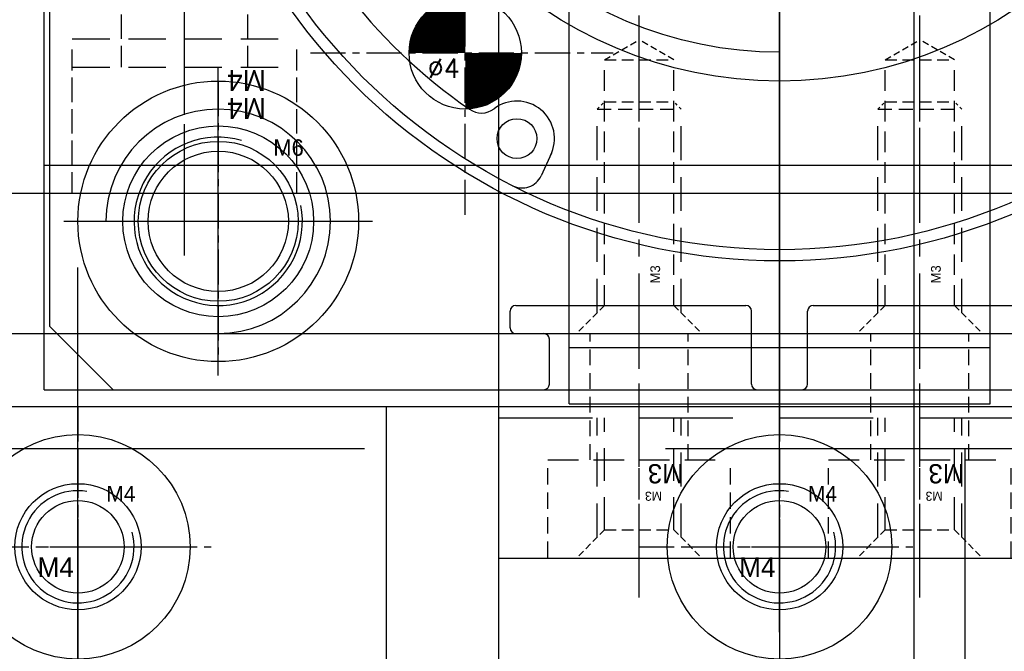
# Model space of a CAD drawing. Header units: millimetres. Extents: x -1657 to 8845, y -11980 to 3013.
# Tile 136 of 256: x 426 to 461, y 611 to 633. Entities that reach past the tile are written whole.
import ezdxf

# ---------------------------------------------------------------- set-up
doc = ezdxf.new("R2010")
doc.units = ezdxf.units.MM
doc.linetypes.add('CENTER', pattern=[2, 1.25, -0.25, 0.25, -0.25])
doc.linetypes.add('DASHED', pattern=[0.75, 0.5, -0.25])
for name, color, linetype in [('图层13', 17, 'Continuous'), ('图层138', 141, 'Continuous'), ('图层69', 241, 'Continuous'), ('图层70', 94, 'Continuous'), ('图层71', 162, 'Continuous'), ('图层82', 193, 'Continuous'), ('图层83', 63, 'Continuous'), ('图层84', 134, 'Continuous'), ('图层85', 230, 'Continuous'), ('图层86', 101, 'Continuous'), ('图层87', 241, 'Continuous'), ('图层88', 140, 'Continuous'), ('裁切气缸1', 252, 'Continuous'), ('裁切线轨', 252, 'Continuous')]:
    doc.layers.add(name, color=color, linetype=linetype)
doc.styles.add('SIMPLEX', font='SIMPLEX')

# ---------------------------------------------------------------- blocks, each defined once
blk = doc.blocks.new('15ABF')
at = {"layer": '裁切气缸1'}
for p, q in [((-34.4, -2.25), (-32.15, 0)), ((-32.15, 0), (-16.8, 0)), ((-34.4, -2.25), (-34.4, -17.6)), ((-32.2, -16.4), (-31.6, -16.4)), ((-32.4, -16.6), (-32.4, -17.6)), ((-31.4, -16.6), (-31.4, -24.8)), ((-25.971, -17.876), (-26.777, -17.503)), ((-34.2, -17.8), (-32.6, -17.8)), ((-34.4, -25.2), (-34.4, -26.8)), ((-34.2, -25), (-31.6, -25)), ((-34.2, -27), (-31.6, -27)), ((-31.4, -27.2), (-31.4, -35.4))]:
    blk.add_line(p, q, dxfattribs=at)
at = {"layer": '裁切气缸1', "ltscale": 0.4}
for p, q in [((-28.4, -0.5), (-28.4, -11.5)), ((-33.9, -6), (-22.9, -6))]:
    blk.add_line(p, q, dxfattribs=at)
at = {"layer": '裁切气缸1', "ltscale": 0.5}
blk.add_line((24.934, -26), (-35.183, -26), dxfattribs=at)
at = {"layer": '裁切气缸1'}
for centre, radius in [((-28.4, -6), 5), ((-28.4, -6), 3.4), ((-28.4, -6), 2.85), ((-8.4, -26), 21.41), ((-8.4, -26), 21.01), ((-25.451, -16.643), 0.71)]:
    blk.add_circle(centre, radius, dxfattribs=at)
at = {"layer": '裁切气缸1', "color": 4, "linetype": 'DASHED', "ltscale": 29.254333}
blk.add_circle((-8.4, -26), 13.975, dxfattribs=at)
at = {"layer": '裁切气缸1'}
for centre, radius, start, end in [((-28.4, -6), 4, 180, 90), ((-8.4, -26), 19.45, 214.6154, 145.3846), ((-23.79, -15.377), 0.75, 145.3846, 217.2962), ((-25.451, -16.643), 1.338, 243.2145, 37.2962), ((-32.2, -16.6), 0.2, 90, 180), ((-31.6, -16.6), 0.2, 0, 90), ((-26.462, -16.823), 0.75, 153.0648, 245.1863), ((-34.2, -17.6), 0.2, 180, 270), ((-32.6, -17.6), 0.2, 270, 0), ((-31.6, -24.8), 0.2, 270, 0), ((-34.2, -25.2), 0.2, 90, 180), ((-34.2, -26.8), 0.2, 180, 270), ((-31.6, -27.2), 0.2, 0, 90)]:
    blk.add_arc(centre, radius, start, end, dxfattribs=at)
blk = doc.blocks.new('6C')
at = {"color": 1, "linetype": 'CENTER'}
for p, q in [((0, 5), (0, -5)), ((-5, 0), (5, 0))]:
    blk.add_line(p, q, dxfattribs=at)
blk.add_circle((0, 0), 2.5)
at = {"color": 2, "linetype": 'Continuous'}
blk.add_arc((0, 0), 3, 73.9359, 10.9553, dxfattribs=at)
blk.add_text('M6', height=0.5859).set_placement((1.961, 2.337))
blk = doc.blocks.new('15C81')
at = {"layer": '图层70', "color": 1, "linetype": 'CENTER', "ltscale": 2.671598}
blk.add_line((0, 0), (0, 12.358), dxfattribs=at)
at = {"layer": '图层70', "color": 4, "linetype": 'DASHED', "ltscale": 1.5}
for p, q in [((-2.25, 6.715), (-2.25, 10.215)), ((2.25, 6.715), (2.25, 10.215)), ((-4, 2.215), (-4, 6.715)), ((4, 2.215), (4, 6.715))]:
    blk.add_line(p, q, dxfattribs=at)
at = {"layer": '图层70', "color": 4, "linetype": 'DASHED', "ltscale": 2.666667}
blk.add_line((-4, 6.715), (4, 6.715), dxfattribs=at)
at = {"layer": '图层70'}
blk.add_text('M4', height=0.743, rotation=180, dxfattribs=at).set_placement((2.897, 5.607))
blk = doc.blocks.new('15D5F')
at = {"layer": '图层13', "color": 1, "linetype": 'CENTER', "ltscale": 2.671598}
blk.add_line((0, 0), (0, 20.998), dxfattribs=at)
at = {"layer": '图层13', "color": 4, "linetype": 'DASHED', "ltscale": 1.5}
for p, q in [((-2.25, 6.715), (-2.25, 18.855)), ((2.25, 6.715), (2.25, 18.855)), ((-4, 2.215), (-4, 6.715)), ((4, 2.215), (4, 6.715))]:
    blk.add_line(p, q, dxfattribs=at)
at = {"layer": '图层13', "color": 4, "linetype": 'DASHED', "ltscale": 2.666667}
blk.add_line((-4, 6.715), (4, 6.715), dxfattribs=at)
at = {"layer": '图层13'}
blk.add_text('M4', height=0.743, rotation=180, dxfattribs=at).set_placement((2.897, 5.607))
blk = doc.blocks.new('4w')
at = {"color": 1, "linetype": 'CENTER'}
for p, q in [((0, -5.772), (0, 4.766)), ((-5.516, 0), (5.274, 0))]:
    blk.add_line(p, q, dxfattribs=at)
at = {"const_width": 2}
for points in [[(0, 1, 0.414214), (-1, 0, 1)], [(0, -1, 0.414214), (1, 0, 1)]]:
    blk.add_lwpolyline(points, format="xyb", dxfattribs=at)
blk.add_circle((0, 0), 2)
at = {"style": 'SIMPLEX'}
blk.add_text('%%c4', height=0.6667, dxfattribs=at).set_placement((-1.335, -0.881))
blk = doc.blocks.new('193E5')
at = {"layer": '图层84', "color": 1, "linetype": 'CENTER', "ltscale": 2.55}
blk.add_line((-1.237, -2.258), (-1.237, 5.221), dxfattribs=at)
at = {"layer": '图层84', "color": 4, "linetype": 'DASHED', "ltscale": 2.420833}
for p, q in [((-2.737, -0.262), (-2.737, 4)), ((0.262, -0.262), (0.262, 4))]:
    blk.add_line(p, q, dxfattribs=at)
at = {"layer": '图层84', "color": 4, "linetype": 'DASHED', "ltscale": 2.333333}
for p, q in [((-2.475, 0), (-2.475, 4)), ((0, 0), (0, 4))]:
    blk.add_line(p, q, dxfattribs=at)
at = {"layer": '图层84', "color": 4, "linetype": 'DASHED', "ltscale": 0.471405}
for p, q in [((-2.475, 0), (-3.475, -1)), ((0, 0), (1, -1))]:
    blk.add_line(p, q, dxfattribs=at)
at = {"layer": '图层84', "color": 4, "linetype": 'DASHED', "ltscale": 0.825}
blk.add_line((-2.475, 0), (0, 0), dxfattribs=at)
at = {"layer": '图层84'}
blk.add_text('M3', height=0.3257, rotation=180, dxfattribs=at).set_placement((-0.427, 1.366))
blk = doc.blocks.new('193D0')
at = {"layer": '图层84', "color": 1, "linetype": 'CENTER', "ltscale": 2.329099}
blk.add_line((3.25, -4.911), (3.25, 6.116), dxfattribs=at)
at = {"layer": '图层84', "color": 4, "linetype": 'DASHED', "ltscale": 1.125}
for p, q in [((1.5, 0), (1.5, 4.5)), ((5, 0), (5, 4.5))]:
    blk.add_line(p, q, dxfattribs=at)
at = {"layer": '图层84', "color": 4, "linetype": 'DASHED', "ltscale": 2.166667}
blk.add_line((0, 0), (6.5, 0), dxfattribs=at)
at = {"layer": '图层84', "color": 4, "linetype": 'DASHED', "ltscale": 1.166667}
for p, q in [((0, -3.5), (0, 0)), ((6.5, -3.5), (6.5, 0))]:
    blk.add_line(p, q, dxfattribs=at)
at = {"layer": '图层84', "linetype": 'DASHED', "ltscale": 3}
blk.add_text('M3', height=0.6863, rotation=180, dxfattribs=at).set_placement((4.832, -0.154))
blk = doc.blocks.new('3F')
at = {"color": 4, "linetype": 'DASHED', "ltscale": 0.471405}
for p, q in [((1, 1.237), (0, 2.237)), ((1, -1.237), (0, -2.237))]:
    blk.add_line(p, q, dxfattribs=at)
at = {"color": 4, "linetype": 'DASHED', "ltscale": 2.420833}
for p, q in [((0.738, 1.5), (8, 1.5)), ((0.738, -1.5), (8, -1.5))]:
    blk.add_line(p, q, dxfattribs=at)
at = {"color": 4, "linetype": 'DASHED', "ltscale": 0.123744}
for p, q in [((8, 1.5), (8.262, 1.237)), ((8, -1.5), (8.262, -1.237))]:
    blk.add_line(p, q, dxfattribs=at)
at = {"color": 4, "linetype": 'DASHED'}
blk.add_line((8, 1.5), (8, -1.5), dxfattribs=at)
at = {"color": 4, "linetype": 'DASHED', "ltscale": 1.458333}
for p, q in [((1, 1.237), (9.75, 1.237)), ((1, -1.237), (9.75, -1.237))]:
    blk.add_line(p, q, dxfattribs=at)
at = {"color": 4, "linetype": 'DASHED', "ltscale": 0.825}
for p, q in [((1, 1.237), (1, -1.237)), ((8.262, 1.237), (8.262, -1.237)), ((9.75, 1.237), (9.75, -1.237))]:
    blk.add_line(p, q, dxfattribs=at)
at = {"color": 4, "linetype": 'DASHED', "ltscale": 0.476314}
for p in [(9.75, 1.237), (9.75, -1.237)]:
    blk.add_line(p, (10.464, 0), dxfattribs=at)
at = {"color": 1, "linetype": 'CENTER', "ltscale": 2.408031}
blk.add_line((-0.867, 0), (11.173, 0), dxfattribs=at)
at = {"linetype": 'DASHED'}
blk.add_text('M3', height=0.3465, dxfattribs=at).set_placement((1.789, -0.745))
blk = doc.blocks.new('4A')
at = {"color": 1, "linetype": 'CENTER'}
for p, q in [((0, 5), (0, -5)), ((-5, 0), (5, 0))]:
    blk.add_line(p, q, dxfattribs=at)
for radius in [4, 2.25]:
    blk.add_circle((0, 0), radius)
blk.add_text('M4', height=0.6969).set_placement((-1.438, -1.078))
blk = doc.blocks.new('4C')
at = {"color": 1, "linetype": 'CENTER', "ltscale": 1.3982}
for p, q in [((0, 3.496), (0, -3.496)), ((-3.496, 0), (3.496, 0))]:
    blk.add_line(p, q, dxfattribs=at)
blk.add_circle((0, 0), 1.65)
at = {"color": 2, "linetype": 'Continuous'}
blk.add_arc((0, 0), 2, 80.7475, 15.0508, dxfattribs=at)
blk.add_text('M4', height=0.5584).set_placement((1.013, 1.613))
blk = doc.blocks.new('529A5')
at = {"layer": '裁切线轨', "ltscale": 1.5}
for q in [(2.16, 18.4), (29.16, -18.4)]:
    blk.add_line((2.16, -18.4), q, dxfattribs=at)
blk = doc.blocks.new('2BE04')
at = {"layer": '图层138', "color": 1, "linetype": 'CENTER', "lineweight": -3, "ltscale": 69.6}
blk.add_line((125, -224), (125, 24), dxfattribs=at)

msp = doc.modelspace()

# ---------------------------------------------------------------- linework, layer by layer
at = {"layer": '图层13', "ltscale": 1.375}
msp.add_line((258.9098, 626.9368), (595.9098, 626.9368), dxfattribs=at)
at = {"layer": '图层69', "color": 1, "linetype": 'CENTER', "ltscale": 12.992}
msp.add_line((452.7098, 615.4568), (452.7098, 680.4168), dxfattribs=at)
at = {"layer": '图层69', "ltscale": 1.125}
for q in [(426.5098, 675.9368), (478.9098, 619.9368)]:
    msp.add_line((426.5098, 619.9368), q, dxfattribs=at)
at = {"layer": '图层69', "color": 1, "linetype": 'CENTER'}
msp.add_line((452.7098, 627.9368), (452.7098, 663.9368), dxfattribs=at)
at = {"layer": '图层69', "ltscale": 1.125}
msp.add_circle((452.7098, 645.9368), 15, dxfattribs=at)
at = {"layer": '图层70', "color": 1, "linetype": 'CENTER', "ltscale": 1.856}
msp.add_line((452.7098, 627.2968), (452.7098, 636.5768), dxfattribs=at)
at = {"layer": '图层70', "ltscale": 2.5}
for q in [(426.5098, 635.9368), (478.9098, 627.9368)]:
    msp.add_line((426.5098, 627.9368), q, dxfattribs=at)
at = {"layer": '图层70', "color": 4, "linetype": 'DASHED', "ltscale": 2.666667}
for p, q in [((447.7098, 627.9368), (447.7098, 635.9368)), ((457.7098, 627.9368), (457.7098, 635.9368))]:
    msp.add_line(p, q, dxfattribs=at)
at = {"layer": '图层71', "ltscale": 2.125}
msp.add_line((411.5098, 626.9368), (541.5098, 626.9368), dxfattribs=at)
at = {"layer": '图层82', "color": 1, "linetype": 'CENTER', "ltscale": 3.016}
msp.add_line((452.7098, 620.8968), (452.7098, 635.9768), dxfattribs=at)
at = {"layer": '图层82', "color": 4, "linetype": 'DASHED', "ltscale": 4.333333}
for p, q in [((445.2098, 621.9368), (445.2098, 634.9368)), ((460.2098, 621.9368), (460.2098, 634.9368))]:
    msp.add_line(p, q, dxfattribs=at)
at = {"layer": '图层82', "ltscale": 1.625}
msp.add_line((269.4098, 621.9368), (595.9098, 621.9368), dxfattribs=at)
at = {"layer": '图层83', "color": 1, "linetype": 'CENTER', "ltscale": 3.596}
msp.add_line((452.7098, 618.1968), (452.7098, 636.1768), dxfattribs=at)
at = {"layer": '图层83', "ltscale": 1.625}
for p, q in [((445.2098, 619.4368), (445.2098, 633.9368)), ((460.2098, 619.4368), (460.2098, 633.9368)), ((445.2098, 621.4368), (460.2098, 621.4368)), ((445.2098, 619.4368), (460.2098, 619.4368))]:
    msp.add_line(p, q, dxfattribs=at)
at = {"layer": '图层84', "color": 1, "linetype": 'CENTER', "ltscale": 2.497434}
msp.add_line((452.7098, 611.6933), (452.7098, 624.1804), dxfattribs=at)
at = {"layer": '图层84', "ltscale": 1.625}
for p, q in [((442.7098, 621.9368), (462.7098, 621.9368)), ((442.7098, 613.9368), (442.7098, 621.9368)), ((442.7098, 613.9368), (462.7098, 613.9368))]:
    msp.add_line(p, q, dxfattribs=at)
at = {"layer": '图层84', "color": 4, "linetype": 'DASHED', "ltscale": 6.666667}
msp.add_line((442.7098, 618.9368), (462.7098, 618.9368), dxfattribs=at)
at = {"layer": '图层85', "color": 1, "linetype": 'CENTER', "ltscale": 10.44}
msp.add_line((452.7098, 590.7368), (452.7098, 642.9368), dxfattribs=at)
at = {"layer": '图层85', "ltscale": 1.625}
msp.add_line((442.7098, 594.3368), (442.7098, 639.3368), dxfattribs=at)
at = {"layer": '图层85', "color": 4, "linetype": 'DASHED', "ltscale": 6.666667}
msp.add_line((442.7098, 619.3368), (462.7098, 619.3368), dxfattribs=at)
at = {"layer": '图层86', "color": 1, "linetype": 'CENTER', "ltscale": 6.96}
for p, q in [((427.7098, 586.9368), (427.7098, 621.7368)), ((452.7098, 586.9368), (452.7098, 621.7368))]:
    msp.add_line(p, q, dxfattribs=at)
at = {"layer": '图层86', "ltscale": 1.625}
for p, q in [((287.7098, 619.3368), (545.2098, 619.3368)), ((442.7098, 589.3368), (442.7098, 619.3368))]:
    msp.add_line(p, q, dxfattribs=at)
at = {"layer": '图层86', "ltscale": 0.875}
msp.add_line((438.7098, 589.3368), (438.7098, 619.3368), dxfattribs=at)
at = {"layer": '图层86', "color": 4, "linetype": 'DASHED', "ltscale": 42.916667}
msp.add_line((287.7098, 617.8368), (545.2098, 617.8368), dxfattribs=at)
at = {"layer": '图层87', "ltscale": 1.625}
msp.add_line((305.7098, 619.3368), (550.7098, 619.3368), dxfattribs=at)
at = {"layer": '图层88', "color": 1, "linetype": 'CENTER', "ltscale": 14.384}
msp.add_line((427.7098, 552.3768), (427.7098, 624.2968), dxfattribs=at)
at = {"layer": '图层88', "ltscale": 1.625}
msp.add_line((416.7098, 619.3368), (438.7098, 619.3368), dxfattribs=at)
at = {"layer": '图层88', "ltscale": 0.875}
msp.add_line((438.7098, 587.3368), (438.7098, 619.3368), dxfattribs=at)

# ---------------------------------------------------------------- block references
at = {"layer": '图层13', "ltscale": 2.125}
msp.add_blockref('15D5F', (431.5098, 624.7218), dxfattribs=at)
at = {"layer": '图层13', "ltscale": 5}
msp.add_blockref('4w', (441.5098, 631.9368), dxfattribs=at)
at = {"layer": '图层138', "ltscale": 1.125}
msp.add_blockref('2BE04', (332.5097, 682.4368), dxfattribs=at)
at = {"layer": '图层69', "ltscale": 7.5}
msp.add_blockref('6C', (432.7098, 625.9368), dxfattribs=at)
at = {"layer": '图层70', "ltscale": 2.5}
msp.add_blockref('15C81', (431.5098, 625.7218), dxfattribs=at)
at = {"layer": '图层71', "ltscale": 1.625}
msp.add_blockref('4w', (441.5098, 631.9368), dxfattribs=at)
at = {"layer": '图层82', "ltscale": 1.625, "rotation": 90}
for p in [(447.7098, 621.9368), (457.7098, 621.9368)]:
    msp.add_blockref('3F', p, dxfattribs=at)
at = {"layer": '图层84', "ltscale": 1.625}
for name, p in [('193D0', (444.4598, 617.4368)), ('193D0', (454.4598, 617.4368)), ('193E5', (448.9473, 614.9368)), ('193E5', (458.9473, 614.9368))]:
    msp.add_blockref(name, p, dxfattribs=at)
at = {"layer": '图层85', "ltscale": 1.625}
msp.add_blockref('4A', (452.7098, 614.3368), dxfattribs=at)
at = {"layer": '图层86', "ltscale": 3.75}
msp.add_blockref('4C', (427.7098, 614.3368), dxfattribs=at)
at = {"layer": '图层86', "ltscale": 1.625}
msp.add_blockref('4C', (452.7098, 614.3368), dxfattribs=at)
at = {"layer": '图层88', "ltscale": 3.75}
msp.add_blockref('4A', (427.7098, 614.3368), dxfattribs=at)
at = {"layer": '裁切气缸1', "ltscale": 1.125, "rotation": 90}
msp.add_blockref('15ABF', (426.7098, 654.3368), dxfattribs=at)
at = {"layer": '裁切线轨', "ltscale": 1.625, "rotation": 270}
msp.add_blockref('529A5', (477.7098, 619.9968), dxfattribs=at)

doc.saveas('drawing.dxf')
